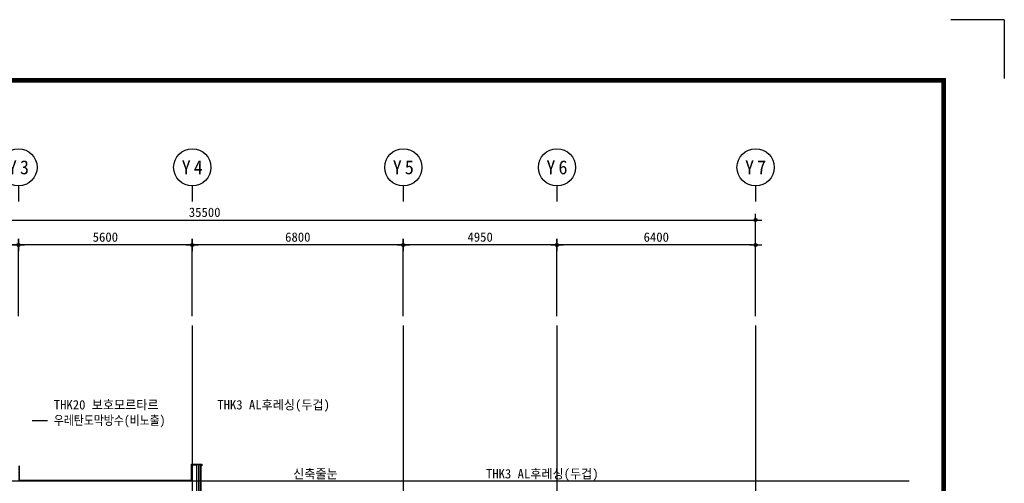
# Model space of a CAD drawing. Header units: millimetres. Extents: x 3445018 to 4174071, y -6064565 to -5122887.
# Tile 90 of 192: x 3697149 to 3728871, y -5406435 to -5391493. Entities that reach past the tile are written whole.
import ezdxf
from ezdxf.enums import TextEntityAlignment as Align

# ---------------------------------------------------------------- set-up
doc = ezdxf.new("R2010")
doc.units = ezdxf.units.MM
doc.header["$MEASUREMENT"] = 0
doc.linetypes.add('CEN', pattern=[66, 60, -2, 2, -2])
doc.linetypes.add('HID', pattern=[5, 3, -2])
doc.layers.get('0').update_dxf_attribs({"linetype": 'CONTINUOUS'})
doc.layers.get('DEFPOINTS').update_dxf_attribs({"linetype": 'CONTINUOUS'})
for name, color, linetype in [('3', 3, 'CONTINUOUS'), ('A_GE_FORM', 7, 'CONTINUOUS'), ('CEN', 13, 'CEN'), ('DI', 1, 'CONTINUOUS'), ('DIM', 7, 'CONTINUOUS'), ('FIN', 6, 'CONTINUOUS'), ('INSUL', 8, 'CONTINUOUS'), ('SY', 1, 'CONTINUOUS'), ('WA1', 2, 'CONTINUOUS'), ('WATER', 4, 'HID'), ('문자', 2, 'CONTINUOUS')]:
    doc.layers.add(name, color=color, linetype=linetype)
doc.styles.add('GHS', font='txt')
doc.styles.add('HY울릉도 L', font='txt')
doc.styles.add('SDP-S', font='txt')
doc.styles.add('돋움체', font='txt')
doc.linetypes.add('BATTING', pattern='A,0.0001,-0.1,[134,ltypeshp.shx,S=0.1,R=0,X=-0.1,Y=0],-0.2,[134,ltypeshp.shx,S=0.1,R=180,X=0.1,Y=0],-0.1', length=0.4001)
doc.dimstyles.new('SMDI-3', dxfattribs={"dimtxt": 3, "dimasz": 1, "dimexe": 2, "dimexo": 3, "dimgap": 1, "dimtad": 1, "dimdsep": 46, "dimtxsty": 'HY울릉도 L', "dimblk": 'Z_DOT', "dimcen": 2.5, "dimdle": 1.5, "dimclrd": 1, "dimclre": 1, "dimclrt": 2, "dimadec": 0, "dimazin": 0, "dimtfac": 1, "dimtix": 1, "dimtmove": 2, "dimatfit": 3, "dimldrblk": 'Z_DOT', "dimfxl": 2, "dimtvp": 1, "dimtolj": 1, "dimtzin": 0, "dimarcsym": 0})

# ---------------------------------------------------------------- blocks, each defined once
blk = doc.blocks.new('sheet _서영')
at = {"layer": 'A_GE_FORM'}
for q in [(-362689.99, -1058481.68), (-362689.99, -1058481.68), (-362670.99, -1058464.44)]:
    blk.add_line((-362689.99, -1058464.44), q, dxfattribs=at)
at = {"layer": 'A_GE_FORM', "const_width": 1.5}
blk.add_lwpolyline([(-361868.49, -1059038.93), (-362670.49, -1059038.93), (-362670.49, -1058483.93), (-361868.49, -1058483.93)], close=True, dxfattribs=at)
blk = doc.blocks.new('Z_DOT')
at = {"layer": 'DIM', "color": 1, "ltscale": 3}
for p, q in [((-2, 0), (2, 0)), ((0, -2), (0, 2))]:
    blk.add_line(p, q, dxfattribs=at)
for radius in [0.5, 0.25]:
    blk.add_circle((0, 0), radius, dxfattribs=at)
blk = doc.blocks.new('*D916')
at = {"layer": 'DEFPOINTS', "color": 0, "ltscale": 3, "transparency": 16777216}
for p in [(3720859, -5397952), (3685359, -5401352), (3720859, -5401352)]:
    blk.add_point(p, dxfattribs=at)
at = {"layer": 'DIM', "color": 1, "lineweight": -2, "ltscale": 3, "transparency": 16777216}
for p, q in [((3685359, -5401052), (3685359, -5397752)), ((3720859, -5401052), (3720859, -5397752)), ((3685459, -5397952), (3720759, -5397952))]:
    blk.add_line(p, q, dxfattribs=at)
at = {"layer": 'DIM', "color": 1, "lineweight": -2, "ltscale": 3, "transparency": 16777216, "xscale": 100, "yscale": 100, "zscale": 100, "rotation": 180}
blk.add_blockref('Z_DOT', (3685359, -5397952), dxfattribs=at)
at = {"layer": 'DIM', "color": 1, "lineweight": -2, "ltscale": 3, "transparency": 16777216, "xscale": 100, "yscale": 100, "zscale": 100}
blk.add_blockref('Z_DOT', (3720859, -5397952), dxfattribs=at)
at = {"layer": 'DIM', "color": 2, "ltscale": 3, "transparency": 16777216, "insert": (3703109, -5397702), "char_height": 300, "attachment_point": 5, "style": 'SDP-S'}
blk.add_mtext('\\A1;35500', dxfattribs=at)
blk = doc.blocks.new('*D917')
at = {"layer": 'DEFPOINTS', "color": 0, "ltscale": 3, "transparency": 16777216}
for p in [(3714459, -5398752), (3714459, -5401352), (3720859, -5401352)]:
    blk.add_point(p, dxfattribs=at)
at = {"layer": 'DIM', "color": 1, "lineweight": -2, "ltscale": 3, "transparency": 16777216}
for p, q in [((3714459, -5401052), (3714459, -5398552)), ((3720759, -5398752), (3714559, -5398752)), ((3720859, -5401052), (3720859, -5398552))]:
    blk.add_line(p, q, dxfattribs=at)
at = {"layer": 'DIM', "color": 1, "lineweight": -2, "ltscale": 3, "transparency": 16777216, "xscale": 100, "yscale": 100, "zscale": 100, "rotation": 180}
blk.add_blockref('Z_DOT', (3714459, -5398752), dxfattribs=at)
at = {"layer": 'DIM', "color": 1, "lineweight": -2, "ltscale": 3, "transparency": 16777216, "xscale": 100, "yscale": 100, "zscale": 100}
blk.add_blockref('Z_DOT', (3720859, -5398752), dxfattribs=at)
at = {"layer": 'DIM', "color": 2, "ltscale": 3, "transparency": 16777216, "insert": (3717659, -5398502), "char_height": 300, "attachment_point": 5, "style": 'SDP-S'}
blk.add_mtext('\\A1;6400', dxfattribs=at)
blk = doc.blocks.new('CCS111')
blk.add_line((0, 8), (0, 3))
blk.add_circle((0, 14), 6)
at = {"color": 3, "style": 'GHS'}
for tag, p in [('X', (-2.45, 14.02)), ('1', (1.44, 14.02))]:
    blk.add_attdef(tag, text='', height=4.5, dxfattribs=at).set_placement(p, align=Align.MIDDLE_CENTER)
blk = doc.blocks.new('*D918')
at = {"layer": 'DEFPOINTS', "color": 0, "ltscale": 3, "transparency": 16777216}
for p in [(3709509, -5398752), (3709509, -5401352), (3714459, -5401352)]:
    blk.add_point(p, dxfattribs=at)
at = {"layer": 'DIM', "color": 1, "lineweight": -2, "ltscale": 3, "transparency": 16777216}
for p, q in [((3709509, -5401052), (3709509, -5398552)), ((3714359, -5398752), (3709609, -5398752)), ((3714459, -5401052), (3714459, -5398552))]:
    blk.add_line(p, q, dxfattribs=at)
at = {"layer": 'DIM', "color": 1, "lineweight": -2, "ltscale": 3, "transparency": 16777216, "xscale": 100, "yscale": 100, "zscale": 100, "rotation": 180}
blk.add_blockref('Z_DOT', (3709509, -5398752), dxfattribs=at)
at = {"layer": 'DIM', "color": 1, "lineweight": -2, "ltscale": 3, "transparency": 16777216, "xscale": 100, "yscale": 100, "zscale": 100}
blk.add_blockref('Z_DOT', (3714459, -5398752), dxfattribs=at)
at = {"layer": 'DIM', "color": 2, "ltscale": 3, "transparency": 16777216, "insert": (3711984, -5398502), "char_height": 300, "attachment_point": 5, "style": 'SDP-S'}
blk.add_mtext('\\A1;4950', dxfattribs=at)
blk = doc.blocks.new('*D919')
at = {"layer": 'DEFPOINTS', "color": 0, "ltscale": 3, "transparency": 16777216}
for p in [(3702709, -5398752), (3702709, -5401352), (3709509, -5401352)]:
    blk.add_point(p, dxfattribs=at)
at = {"layer": 'DIM', "color": 1, "lineweight": -2, "ltscale": 3, "transparency": 16777216}
for p, q in [((3702709, -5401052), (3702709, -5398552)), ((3709409, -5398752), (3702809, -5398752)), ((3709509, -5401052), (3709509, -5398552))]:
    blk.add_line(p, q, dxfattribs=at)
at = {"layer": 'DIM', "color": 1, "lineweight": -2, "ltscale": 3, "transparency": 16777216, "xscale": 100, "yscale": 100, "zscale": 100, "rotation": 180}
blk.add_blockref('Z_DOT', (3702709, -5398752), dxfattribs=at)
at = {"layer": 'DIM', "color": 1, "lineweight": -2, "ltscale": 3, "transparency": 16777216, "xscale": 100, "yscale": 100, "zscale": 100}
blk.add_blockref('Z_DOT', (3709509, -5398752), dxfattribs=at)
at = {"layer": 'DIM', "color": 2, "ltscale": 3, "transparency": 16777216, "insert": (3706109, -5398502), "char_height": 300, "attachment_point": 5, "style": 'SDP-S'}
blk.add_mtext('\\A1;6800', dxfattribs=at)
blk = doc.blocks.new('*D920')
at = {"layer": 'DEFPOINTS', "color": 0, "ltscale": 3, "transparency": 16777216}
for p in [(3697109, -5398752), (3697109, -5401352), (3702709, -5401352)]:
    blk.add_point(p, dxfattribs=at)
at = {"layer": 'DIM', "color": 1, "lineweight": -2, "ltscale": 3, "transparency": 16777216}
for p, q in [((3697109, -5401052), (3697109, -5398552)), ((3702609, -5398752), (3697209, -5398752)), ((3702709, -5401052), (3702709, -5398552))]:
    blk.add_line(p, q, dxfattribs=at)
at = {"layer": 'DIM', "color": 1, "lineweight": -2, "ltscale": 3, "transparency": 16777216, "xscale": 100, "yscale": 100, "zscale": 100, "rotation": 180}
blk.add_blockref('Z_DOT', (3697109, -5398752), dxfattribs=at)
at = {"layer": 'DIM', "color": 1, "lineweight": -2, "ltscale": 3, "transparency": 16777216, "xscale": 100, "yscale": 100, "zscale": 100}
blk.add_blockref('Z_DOT', (3702709, -5398752), dxfattribs=at)
at = {"layer": 'DIM', "color": 2, "ltscale": 3, "transparency": 16777216, "insert": (3699909, -5398502), "char_height": 300, "attachment_point": 5, "style": 'SDP-S'}
blk.add_mtext('\\A1;5600', dxfattribs=at)
blk = doc.blocks.new('*D921')
at = {"layer": 'DEFPOINTS', "color": 0, "ltscale": 3, "transparency": 16777216}
for p in [(3690309, -5398752), (3690309, -5401352), (3697109, -5401352)]:
    blk.add_point(p, dxfattribs=at)
at = {"layer": 'DIM', "color": 1, "lineweight": -2, "ltscale": 3, "transparency": 16777216}
for p, q in [((3690309, -5401052), (3690309, -5398552)), ((3697009, -5398752), (3690409, -5398752)), ((3697109, -5401052), (3697109, -5398552))]:
    blk.add_line(p, q, dxfattribs=at)
at = {"layer": 'DIM', "color": 1, "lineweight": -2, "ltscale": 3, "transparency": 16777216, "xscale": 100, "yscale": 100, "zscale": 100, "rotation": 180}
blk.add_blockref('Z_DOT', (3690309, -5398752), dxfattribs=at)
at = {"layer": 'DIM', "color": 1, "lineweight": -2, "ltscale": 3, "transparency": 16777216, "xscale": 100, "yscale": 100, "zscale": 100}
blk.add_blockref('Z_DOT', (3697109, -5398752), dxfattribs=at)
at = {"layer": 'DIM', "color": 2, "ltscale": 3, "transparency": 16777216, "insert": (3693709, -5398502), "char_height": 300, "attachment_point": 5, "style": 'SDP-S'}
blk.add_mtext('\\A1;6800', dxfattribs=at)

msp = doc.modelspace()

# ---------------------------------------------------------------- linework, layer by layer
at = {"layer": 'CEN'}
for p, q in [((3702709.092, -5401351.886), (3702709.092, -5459758.902)), ((3709509.092, -5401351.886), (3709509.092, -5459758.902)), ((3714459.092, -5401351.886), (3714459.092, -5459758.902)), ((3720859.092, -5401351.886), (3720859.092, -5459758.902)), ((3681101.324, -5406351.886), (3725809.092, -5406351.886))]:
    msp.add_line(p, q, dxfattribs=at)
at = {"layer": 'FIN', "ltscale": 200}
for points in [[(3697129.092, -5405871.886), (3697129.092, -5406331.886), (3702689.092, -5406331.886), (3702689.092, -5405868.886)], [(3702959.092, -5405851.886), (3702959.092, -5409501.886)], [(3702989.092, -5405851.886), (3702989.092, -5409501.886)]]:
    msp.add_lwpolyline(points, dxfattribs=at)
at = {"layer": 'FIN', "ltscale": 1000}
for points in [[(3702709.092, -5405871.886), (3702679.092, -5405871.886), (3702679.092, -5405821.886), (3703019.092, -5405821.886), (3703019.092, -5405871.886), (3702989.092, -5405871.886)], [(3702709.092, -5405868.886), (3702682.092, -5405868.886), (3702682.092, -5405824.886), (3703016.092, -5405824.886), (3703016.092, -5405868.886), (3702989.092, -5405868.886)]]:
    msp.add_lwpolyline(points, dxfattribs=at)
at = {"layer": 'INSUL', "linetype": 'BATTING', "ltscale": 100}
msp.add_lwpolyline([(3702909.092, -5405851.886), (3702909.092, -5409651.886)], dxfattribs=at)
at = {"layer": 'SY'}
for points in [[(3697549.55, -5406356.167, 0, 150, 0), (3697549.55, -5405956.167, 0, 0, 0), (3697549.55, -5403906.605, 0, 0, 0), (3697549.55, -5403906.605, 0, 0, 0), (3698049.55, -5403906.605, 0, 0, 0)], [(3702817.055, -5405842.063, 0, 150, 0), (3702817.055, -5405442.063, 0, 0, 0), (3702817.055, -5403906.605, 0, 0, 0), (3702817.055, -5403906.605, 0, 0, 0), (3703317.055, -5403906.605, 0, 0, 0)], [(3705262.572, -5409568.063, 0, 150, 0), (3705262.572, -5409168.063, 0, 0, 0), (3705262.572, -5406130.738, 0, 0, 0), (3705262.572, -5406130.738, 0, 0, 0), (3705762.572, -5406130.738, 0, 0, 0)], [(3711472.628, -5408335.651, 0, 150, 0), (3711472.628, -5407935.651, 0, 0, 0), (3711472.628, -5406130.738, 0, 0, 0), (3711472.628, -5406130.738, 0, 0, 0), (3711972.628, -5406130.738, 0, 0, 0)]]:
    msp.add_lwpolyline(points, format="xyseb", dxfattribs=at)
msp.add_lwpolyline([(3697549.55, -5404406.605), (3698049.55, -5404406.605)], dxfattribs=at)
at = {"layer": 'WA1'}
msp.add_lwpolyline([(3702959.092, -5413651.886), (3702959.092, -5410351.886), (3703159.092, -5410351.886), (3703159.092, -5409831.886), (3705909.092, -5409831.886), (3705909.092, -5410351.886), (3706409.092, -5410351.886), (3706409.092, -5409831.886), (3709359.092, -5409831.886), (3709359.092, -5410351.886), (3709959.092, -5410351.886), (3709959.092, -5409831.886), (3711284.092, -5409831.886), (3711284.092, -5410451.886), (3711434.092, -5410451.886), (3711434.092, -5409651.886), (3702859.092, -5409651.886), (3702859.092, -5405851.886), (3702709.092, -5405851.886), (3702709.092, -5406351.886), (3697109.092, -5406351.886)], dxfattribs=at)
at = {"layer": 'WATER', "ltscale": 10}
msp.add_lwpolyline([(3697119.092, -5405871.886), (3697119.092, -5406341.886), (3702699.092, -5406341.886), (3702699.092, -5405868.886)], dxfattribs=at)

# ---------------------------------------------------------------- block references
at = {"layer": '3', "xscale": 100, "yscale": 100, "zscale": 100, "rotation": 270}
msp.add_blockref('sheet _서영', (109575314.9, -41660492.378), dxfattribs=at)
at = {"layer": 'DI'}
ref = msp.add_blockref('CCS111', (3697109.092, -5397651.886), dxfattribs=dict(at, xscale=100, yscale=100, zscale=100))
ref.add_attrib('1', '3', dxfattribs={"layer": '0', "color": 3, "height": 450, "style": '돋움체'}).set_placement((3697302.842, -5396251.091), align=Align.MIDDLE_CENTER)
ref.add_attrib('X', 'Y', dxfattribs={"layer": '0', "color": 3, "height": 450, "style": '돋움체'}).set_placement((3696913.888, -5396250.095), align=Align.MIDDLE_CENTER)
ref = msp.add_blockref('CCS111', (3702709.092, -5397651.886), dxfattribs=dict(at, xscale=100, yscale=100, zscale=100))
ref.add_attrib('1', '4', dxfattribs={"layer": '0', "color": 3, "height": 450, "style": '돋움체'}).set_placement((3702902.842, -5396251.091), align=Align.MIDDLE_CENTER)
ref.add_attrib('X', 'Y', dxfattribs={"layer": '0', "color": 3, "height": 450, "style": '돋움체'}).set_placement((3702513.888, -5396250.095), align=Align.MIDDLE_CENTER)
ref = msp.add_blockref('CCS111', (3709509.092, -5397651.886), dxfattribs=dict(at, xscale=100, yscale=100, zscale=100))
ref.add_attrib('1', '5', dxfattribs={"layer": '0', "color": 3, "height": 450, "style": '돋움체'}).set_placement((3709702.842, -5396251.091), align=Align.MIDDLE_CENTER)
ref.add_attrib('X', 'Y', dxfattribs={"layer": '0', "color": 3, "height": 450, "style": '돋움체'}).set_placement((3709313.888, -5396250.095), align=Align.MIDDLE_CENTER)
ref = msp.add_blockref('CCS111', (3714459.092, -5397651.886), dxfattribs=dict(at, xscale=100, yscale=100, zscale=100))
ref.add_attrib('1', '6', dxfattribs={"layer": '0', "color": 3, "height": 450, "style": '돋움체'}).set_placement((3714652.842, -5396251.091), align=Align.MIDDLE_CENTER)
ref.add_attrib('X', 'Y', dxfattribs={"layer": '0', "color": 3, "height": 450, "style": '돋움체'}).set_placement((3714263.888, -5396250.095), align=Align.MIDDLE_CENTER)
ref = msp.add_blockref('CCS111', (3720859.092, -5397651.886), dxfattribs=dict(at, xscale=100, yscale=100, zscale=100))
ref.add_attrib('1', '7', dxfattribs={"layer": '0', "color": 3, "height": 450, "style": '돋움체'}).set_placement((3721052.842, -5396251.091), align=Align.MIDDLE_CENTER)
ref.add_attrib('X', 'Y', dxfattribs={"layer": '0', "color": 3, "height": 450, "style": '돋움체'}).set_placement((3720663.888, -5396250.095), align=Align.MIDDLE_CENTER)

# ---------------------------------------------------------------- texts
at = {"layer": '문자', "linetype": 'Continuous', "style": 'SDP-S'}
for s, p in [('THK20 보호모르타르', (3698247.025, -5404054.079)), ('THK3 AL후레싱(두겁)', (3703514.53, -5404054.079)), ('신축줄눈', (3705960.048, -5406278.212)), ('THK3 AL후레싱(두겁)', (3712170.103, -5406278.212))]:
    msp.add_text(s, height=300, dxfattribs=at).set_placement(p)
at = {"layer": '문자', "linetype": 'Continuous', "style": 'SDP-S', "width": 0.9}
msp.add_text('우레탄도막방수(비노출)', height=300, dxfattribs=at).set_placement((3698247.025, -5404554.079))

# ---------------------------------------------------------------- dimensions: what is measured, and where the dimension line sits
at = {"layer": 'DIM', "ltscale": 3}
for base, p1, p2, picture, middle in [((3720859.092, -5397951.886), (3685359.092, -5401351.886), (3720859.092, -5401351.886), '*D916', (3703109.092, -5397701.683)), ((3690309.092, -5398751.886), (3697109.092, -5401351.886), (3690309.092, -5401351.886), '*D921', (3693709.092, -5398501.683)), ((3697109.092, -5398751.886), (3702709.092, -5401351.886), (3697109.092, -5401351.886), '*D920', (3699909.092, -5398501.683)), ((3702709.092, -5398751.886), (3709509.092, -5401351.886), (3702709.092, -5401351.886), '*D919', (3706109.092, -5398501.683)), ((3709509.092, -5398751.886), (3714459.092, -5401351.886), (3709509.092, -5401351.886), '*D918', (3711984.092, -5398501.683)), ((3714459.092, -5398751.886), (3720859.092, -5401351.886), (3714459.092, -5401351.886), '*D917', (3717659.092, -5398501.683))]:
    dim = msp.add_linear_dim(base=base, p1=p1, p2=p2, dimstyle='SMDI-3', override={"dimscale": 100, "dimtxsty": 'SDP-S'}, dxfattribs=at)
    dim.commit()
    dim.dimension.update_dxf_attribs({"geometry": picture, "text_midpoint": middle})

doc.saveas('drawing.dxf')
